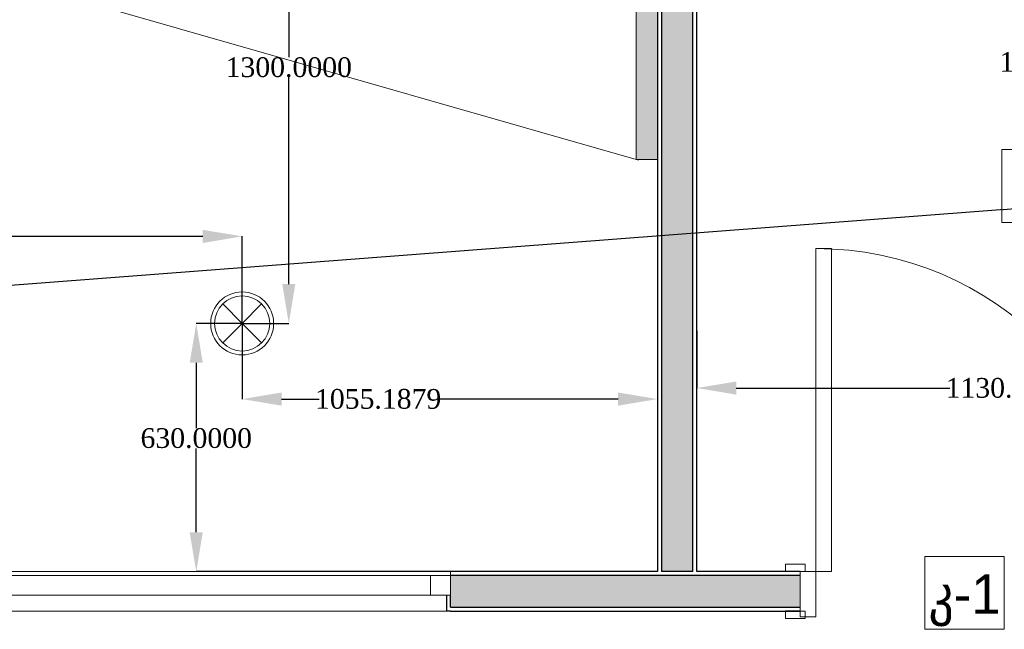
# Model space of a CAD drawing. Header units: millimetres. Extents: x 0 to 88385, y 0 to 41127.
# Tile 157 of 244: x 73862 to 76364, y 22801 to 24348. Entities that reach past the tile are written whole.
import ezdxf
from ezdxf import colors
from ezdxf.entities.mleader import LeaderData, LeaderLine
from ezdxf.math import Vec2, Vec3

# ---------------------------------------------------------------- set-up
doc = ezdxf.new("R2010")
doc.units = ezdxf.units.MM
doc.header["$MEASUREMENT"] = 0
doc.set_wipeout_variables(frame=1)
for name, color, linetype in [('- განათება', 7, 'Continuous'), ('- მექანიკური ნაწილი', 7, 'Continuous'), ('- საშტეფცელო როზეტები', 7, 'Continuous'), ('New_Structural - Bearing', 7, 'Continuous')]:
    doc.layers.add(name, color=color, linetype=linetype)
for name, color, linetype, lineweight in [('New_2D Drafting - General_Pen_No__1', 7, 'Continuous', 13), ('New_Annotation - Text_Pen_No__20', 1, 'Continuous', 0), ('New_Archicad Doors_Pen_No__1', 7, 'Continuous', 13), ('New_Archicad Windows_Pen_No__1', 7, 'Continuous', 13), ('New_Structural - Bearing_Pen_No__1', 7, 'Continuous', 13)]:
    doc.layers.add(name, color=color, linetype=linetype, lineweight=lineweight)
for name, color, linetype, lineweight, true_color in [('New_2D Drafting - General_Pen_No__166', 7, 'Continuous', 13, 0x97cbff), ('New_Interior - Lamp_Pen_No__77', 7, 'Continuous', 20, 0xffeb28), ('New_Structural - Bearing_Pen_No__5', 7, 'Continuous', 25, 0x40a5ff), ('New_Structural - Bearing_Pen_No__57', 7, 'Continuous', 25, 0xdcd214)]:
    doc.layers.add(name, color=color, linetype=linetype, lineweight=lineweight, true_color=true_color)
doc.styles.add('CT', font='ARIALN.TTF', dxfattribs={"height": 200})
doc.styles.add('GENERATED_STYLE_2', font='txt')
doc.styles.get("Standard").update_dxf_attribs({"font": 'sylfaen.ttf'})
doc.dimstyles.get("Standard").update_dxf_attribs({"dimtxt": 0.18, "dimasz": 0.18, "dimexe": 0.18, "dimexo": 0.0625, "dimgap": 0.09, "dimtad": 0, "dimtih": 1, "dimtoh": 1, "dimdec": 4, "dimzin": 0, "dimdsep": 46, "dimtxsty": 'Standard', "dimcen": 0.09, "dimadec": 0, "dimazin": 0, "dimtfac": 1, "dimtdec": 4, "dimtofl": 0, "dimtmove": 0, "dimatfit": 3, "dimfxl": 1, "dimtolj": 1, "dimtzin": 0, "dimarcsym": 0})

# ---------------------------------------------------------------- blocks, each defined once
blk = doc.blocks.new('Window_4')
at = {"layer": 'New_Archicad Windows_Pen_No__1', "color": 7, "linetype": 'Continuous', "lineweight": 13}
for p, q in [((-3000, 10), (3000, 10)), ((-2950, 0), (2950, 0)), ((2950, -50), (2950, 0)), ((2950, 0), (3000, 0)), ((3000, 10), (3000, 0)), ((3000, 0), (3000, -50)), ((3000, 0), (3000, -50)), ((2950, -50), (-2950, -50)), ((3000, -50), (2950, -50)), ((2990, -50), (2990, -90)), ((-2990, -90), (2990, -90)), ((3000, -90), (2990, -90))]:
    blk.add_line(p, q, dxfattribs=at)
blk = doc.blocks.new('Door_3')
at = {"layer": 'New_Archicad Doors_Pen_No__1', "color": 7, "linetype": 'Continuous', "lineweight": 13}
for p, q in [((370, 0), (370, 820)), ((370, 820), (410, 820)), ((410, 820), (410, 0)), ((-487, 0), (-487, 19)), ((-487, 19), (-437, 19)), ((-437, 0), (-487, 0)), ((-450, 0), (-487, 0)), ((-450, 0), (-487, 0)), ((-410, 0), (-450, 0)), ((-450, 0), (-450, -115)), ((-450, 0), (-450, -10)), ((-450, 0), (-450, -10)), ((-437, 19), (-437, 0)), ((-410, -115), (-410, 0)), ((410, 0), (370, 0)), ((450, 0), (410, 0)), ((410, 0), (410, -115)), ((437, 19), (487, 19)), ((437, 0), (437, 19)), ((487, 0), (437, 0)), ((450, -115), (450, 0)), ((450, 0), (450, -10)), ((450, 0), (450, -10)), ((450, 0), (487, 0)), ((450, 0), (487, 0)), ((487, 19), (487, 0)), ((-450, -10), (-450, -90)), ((-450, -10), (-450, -90)), ((450, -10), (450, -90)), ((450, -10), (450, -90)), ((-487, -119), (-487, -100)), ((-487, -100), (-437, -100)), ((-450, -100), (-487, -100)), ((-450, -100), (-487, -100)), ((-450, -90), (-450, -100)), ((-450, -90), (-450, -100)), ((-437, -100), (-437, -119)), ((437, -100), (487, -100)), ((437, -119), (437, -100)), ((450, -90), (450, -100)), ((450, -90), (450, -100)), ((450, -100), (487, -100)), ((450, -100), (487, -100)), ((487, -100), (487, -119)), ((-437, -119), (-487, -119)), ((-450, -115), (-410, -115)), ((410, -115), (450, -115)), ((487, -119), (437, -119))]:
    blk.add_line(p, q, dxfattribs=at)
blk.add_arc((410, 0), 820, 90, 180, dxfattribs=at)
blk = doc.blocks.new('Wall_69', base_point=(-4783.8, 22847.1))
at = {"layer": 'New_Structural - Bearing_Pen_No__57', "linetype": 'Continuous', "lineweight": 25, "true_color": 0xdcd214}
blk.add_hatch(color=52, dxfattribs=at).paths.add_polyline_path([(-9283.8, 22887.1), (-9283.8, 22857.1), (-8395.3, 22857.1), (-8395.3, 22937.1), (-9283.8, 22937.1)])
at = {"layer": 'New_Structural - Bearing_Pen_No__1', "color": 7, "linetype": 'Continuous', "lineweight": 13}
for p, q in [((-9283.8, 22947.1), (-9283.8, 22937.1)), ((-8395.3, 22947.1), (-8395.3, 22937.1)), ((-9283.8, 22937.1), (-9283.8, 22887.1)), ((-8395.3, 22937.1), (-8395.3, 22857.1)), ((-9283.8, 22887.1), (-9293.8, 22887.1)), ((-8395.3, 22857.1), (-8395.3, 22847.1))]:
    blk.add_line(p, q, dxfattribs=at)
at = {"layer": 'New_Structural - Bearing_Pen_No__5', "color": 161, "linetype": 'Continuous', "lineweight": 25, "true_color": 0x40a5ff}
for p, q in [((-8395.3, 22947.1), (-8432.3, 22947.1)), ((-8395.3, 22937.1), (-9283.8, 22937.1)), ((-9293.8, 22887.1), (-9293.8, 22847.1)), ((-9283.8, 22857.1), (-9283.8, 22887.1)), ((-9283.8, 22847.1), (-9293.8, 22847.1)), ((-9283.8, 22857.1), (-8395.3, 22857.1)), ((-8395.3, 22847.1), (-8432.3, 22847.1))]:
    blk.add_line(p, q, dxfattribs=at)
at = {"layer": 'New_Structural - Bearing_Pen_No__5', "color": 161, "linetype": 'Continuous', "lineweight": 25, "true_color": 0x40a5ff, "flags": 128}
for points in [[(-8757.5, 22947.1), (-9283.8, 22947.1)], [(-8667.5, 22947.1), (-8747.5, 22947.1)], [(-8395.3, 22947.1), (-8657.5, 22947.1)], [(-9283.8, 22847.1), (-8395.3, 22847.1)]]:
    blk.add_lwpolyline(points, dxfattribs=at)
at = {"layer": 'New_Archicad Doors_Pen_No__1', "color": 7, "linetype": 'Continuous', "lineweight": 13, "xscale": -1, "zscale": 1000}
blk.add_blockref('Door_3', (-7945.3, 22947.1), dxfattribs=at)
at = {"layer": 'New_Archicad Windows_Pen_No__1', "color": 7, "linetype": 'Continuous', "lineweight": 13, "zscale": 1000}
blk.add_blockref('Window_4', (-12283.8, 22937.1), dxfattribs=at)
blk = doc.blocks.new('Wall_72', base_point=(-8757.5, 22847.1))
at = {"layer": 'New_Structural - Bearing_Pen_No__57', "linetype": 'Continuous', "lineweight": 25, "true_color": 0xdcd214}
blk.add_hatch(color=52, dxfattribs=at).paths.add_polyline_path([(-8747.5, 26788), (-8747.5, 22947.1), (-8667.5, 22947.1), (-8667.5, 26788)])
at = {"layer": 'New_Structural - Bearing_Pen_No__1', "color": 7, "linetype": 'Continuous', "lineweight": 13, "flags": 128}
for points in [[(-8747.5, 26788), (-8667.5, 26788)], [(-8747.5, 22947.1), (-8667.5, 22947.1)]]:
    blk.add_lwpolyline(points, dxfattribs=at)
at = {"layer": 'New_Structural - Bearing_Pen_No__5', "color": 161, "linetype": 'Continuous', "lineweight": 25, "true_color": 0x40a5ff}
for p, q in [((-8747.5, 26788), (-8747.5, 22947.1)), ((-8667.5, 22947.1), (-8667.5, 26788))]:
    blk.add_line(p, q, dxfattribs=at)
at = {"layer": 'New_Structural - Bearing_Pen_No__5', "color": 161, "linetype": 'Continuous', "lineweight": 25, "true_color": 0x40a5ff, "flags": 128}
for points in [[(-8757.5, 26788), (-8757.5, 22947.1)], [(-8657.5, 22947.1), (-8657.5, 26788)]]:
    blk.add_lwpolyline(points, dxfattribs=at)
blk = doc.blocks.new('Recessed Spot')
at = {"layer": 'New_Interior - Lamp_Pen_No__77', "color": 2, "linetype": 'Continuous', "lineweight": 20, "true_color": 0xffeb28}
for q in [(-49.5, 49.5), (49.5, 49.5), (-49.5, -49.5), (49.5, -49.5)]:
    blk.add_line((0, 0), q, dxfattribs=at)
at = {"layer": 'New_Interior - Lamp_Pen_No__77', "color": 2, "linetype": 'Continuous', "lineweight": 20, "true_color": 0xffeb28, "flags": 128}
blk.add_lwpolyline([(80, 0, 1), (-80, 0, 1)], format="xyb", close=True, dxfattribs=at)
at = {"layer": 'New_Interior - Lamp_Pen_No__77', "color": 2, "linetype": 'Continuous', "lineweight": 20, "true_color": 0xffeb28}
blk.add_circle((0, 0), 70, dxfattribs=at)
blk = doc.blocks.new('_DotSmall')
at = {"color": 0, "linetype": 'ByBlock', "const_width": 0.5}
blk.add_lwpolyline([(-0.0625, 0, 1), (0.0625, 0, 1)], format="xyb", close=True, dxfattribs=at)
blk = doc.blocks.new('*D1138')
at = {"layer": '- განათება', "color": 0, "lineweight": -2, "transparency": 16777216}
for p, q in [((74427.5, 23577.1), (74310.7, 23577.1)), ((74310.9, 23477.1), (74310.9, 23311.3)), ((74310.9, 23047.1), (74310.9, 23259.9)), ((74967.4, 22947.1), (74310.7, 22947.1))]:
    blk.add_line(p, q, dxfattribs=at)
at = {"layer": '- განათება', "color": 0, "transparency": 16777216}
for points in [[(74294.2, 23477.1), (74327.5, 23477.1), (74310.9, 23577.1)], [(74294.2, 23047.1), (74327.5, 23047.1), (74310.9, 22947.1)]]:
    blk.add_solid(points, dxfattribs=at)
at = {"layer": 'Defpoints', "color": 0, "transparency": 16777216}
for p in [(74310.9, 23577.1), (74427.6, 23577.1), (74967.5, 22947.1)]:
    blk.add_point(p, dxfattribs=at)
at = {"layer": '- განათება', "color": 0, "transparency": 16777216, "insert": (74310.9, 23285.6), "char_height": 50, "attachment_point": 5}
blk.add_mtext('\\A1;{\\fSylfaen|b0|i0|c0|p18;630.0000}', dxfattribs=at)
blk = doc.blocks.new('*D1139')
at = {"layer": '- განათება', "color": 0, "lineweight": -2, "transparency": 16777216}
for p, q in [((74427.6, 23577), (74427.6, 23384.9)), ((75482.8, 23585), (75482.8, 23384.9)), ((74527.6, 23385.1), (74623.6, 23385.1)), ((75382.8, 23385.1), (74922.6, 23385.1))]:
    blk.add_line(p, q, dxfattribs=at)
at = {"layer": '- განათება', "color": 0, "transparency": 16777216}
for points in [[(74527.6, 23401.7), (74527.6, 23368.4), (74427.6, 23385.1)], [(75382.8, 23401.7), (75382.8, 23368.4), (75482.8, 23385.1)]]:
    blk.add_solid(points, dxfattribs=at)
at = {"layer": 'Defpoints', "color": 0, "transparency": 16777216}
for p in [(74427.6, 23577.1), (75482.8, 23585.1), (74427.6, 23385.1)]:
    blk.add_point(p, dxfattribs=at)
at = {"layer": '- განათება', "color": 0, "transparency": 16777216, "insert": (74773.1, 23385.1), "char_height": 50, "attachment_point": 5}
blk.add_mtext('\\A1;{\\fSylfaen|b0|i0|c0|p18;1055.1879}', dxfattribs=at)
blk = doc.blocks.new('*D1143')
at = {"layer": '- განათება', "color": 0, "lineweight": -2, "transparency": 16777216}
for p, q in [((72927.6, 23577.1), (72927.6, 23798.3)), ((73027.6, 23798.1), (73516.7, 23798.1)), ((74327.6, 23798.1), (73816, 23798.1)), ((74427.6, 23577.1), (74427.6, 23798.3))]:
    blk.add_line(p, q, dxfattribs=at)
at = {"layer": '- განათება', "color": 0, "transparency": 16777216}
for points in [[(73027.6, 23814.7), (73027.6, 23781.4), (72927.6, 23798.1)], [(74327.6, 23814.7), (74327.6, 23781.4), (74427.6, 23798.1)]]:
    blk.add_solid(points, dxfattribs=at)
at = {"layer": 'Defpoints', "color": 0, "transparency": 16777216}
for p in [(72927.6, 23798.1), (72927.6, 23577.1), (74427.6, 23577.1)]:
    blk.add_point(p, dxfattribs=at)
at = {"layer": '- განათება', "color": 0, "transparency": 16777216, "insert": (73666.4, 23798.1), "char_height": 50, "attachment_point": 5}
blk.add_mtext('\\A1;{\\fSylfaen|b0|i0|c0|p18;1500.0000}', dxfattribs=at)
blk = doc.blocks.new('*D1150')
at = {"layer": '- განათება', "color": 0, "lineweight": -2, "transparency": 16777216}
for p, q in [((74427.7, 24877.1), (74546.2, 24877.1)), ((74546, 24777.1), (74546, 24252.7)), ((74546, 23677.1), (74546, 24201.4)), ((74427.7, 23577.1), (74546.2, 23577.1))]:
    blk.add_line(p, q, dxfattribs=at)
at = {"layer": '- განათება', "color": 0, "transparency": 16777216}
for points in [[(74529.3, 24777.1), (74562.6, 24777.1), (74546, 24877.1)], [(74529.3, 23677.1), (74562.6, 23677.1), (74546, 23577.1)]]:
    blk.add_solid(points, dxfattribs=at)
at = {"layer": 'Defpoints', "color": 0, "transparency": 16777216}
for p in [(74427.6, 24877.1), (74427.6, 23577.1), (74546, 23577.1)]:
    blk.add_point(p, dxfattribs=at)
at = {"layer": '- განათება', "color": 0, "transparency": 16777216, "insert": (74546, 24227.1), "char_height": 50, "attachment_point": 5}
blk.add_mtext('\\A1;{\\fSylfaen|b0|i0|c0|p18;1300.0000}', dxfattribs=at)
blk = doc.blocks.new('*D1152')
at = {"layer": '- განათება', "color": 0, "lineweight": -2, "transparency": 16777216}
for p, q in [((76712.8, 23577), (76712.8, 23412.9)), ((75582.8, 23558), (75582.8, 23412.9)), ((75682.8, 23413.1), (76225.7, 23413.1)), ((76612.8, 23413.1), (76524.9, 23413.1))]:
    blk.add_line(p, q, dxfattribs=at)
at = {"layer": '- განათება', "color": 0, "transparency": 16777216}
for points in [[(75682.8, 23429.7), (75682.8, 23396.4), (75582.8, 23413.1)], [(76612.8, 23429.7), (76612.8, 23396.4), (76712.8, 23413.1)]]:
    blk.add_solid(points, dxfattribs=at)
at = {"layer": 'Defpoints', "color": 0, "transparency": 16777216}
for p in [(76712.8, 23577.1), (75582.8, 23558.1), (76712.8, 23413.1)]:
    blk.add_point(p, dxfattribs=at)
at = {"layer": '- განათება', "color": 0, "transparency": 16777216, "insert": (76375.3, 23413.1), "char_height": 50, "attachment_point": 5}
blk.add_mtext('\\A1;{\\fSylfaen|b0|i0|c0|p18;1130.0000}', dxfattribs=at)
blk = doc.blocks.new('*D1154')
at = {"layer": '- განათება', "color": 0, "lineweight": -2, "transparency": 16777216}
for p, q in [((76712.7, 24877.1), (76512.1, 24877.1)), ((76512.3, 24777.1), (76512.3, 24266.2)), ((76512.3, 23677.1), (76512.3, 24214.9)), ((76712.7, 23577.1), (76512.1, 23577.1))]:
    blk.add_line(p, q, dxfattribs=at)
at = {"layer": '- განათება', "color": 0, "transparency": 16777216}
for points in [[(76495.6, 24777.1), (76528.9, 24777.1), (76512.3, 24877.1)], [(76495.6, 23677.1), (76528.9, 23677.1), (76512.3, 23577.1)]]:
    blk.add_solid(points, dxfattribs=at)
at = {"layer": 'Defpoints', "color": 0, "transparency": 16777216}
for p in [(76712.8, 24877.1), (76512.3, 23577.1), (76712.8, 23577.1)]:
    blk.add_point(p, dxfattribs=at)
at = {"layer": '- განათება', "color": 0, "transparency": 16777216, "insert": (76512.3, 24240.6), "char_height": 50, "attachment_point": 5}
blk.add_mtext('\\A1;{\\fSylfaen|b0|i0|c0|p18;1300.0000}', dxfattribs=at)

msp = doc.modelspace()

# ---------------------------------------------------------------- hatches: boundary and pattern name
at = {"layer": 'New_2D Drafting - General_Pen_No__166', "linetype": 'Continuous', "lineweight": 0, "true_color": 0x4b657f}
msp.add_hatch(color=157, dxfattribs=at).paths.add_polyline_path([(75482.78612, 25991.66385), (75482.78612, 23993.37556), (75428.33983, 23993.37556), (75428.33983, 25991.66385)])

# ---------------------------------------------------------------- linework, layer by layer
at = {"layer": '- საშტეფცელო როზეტები', "color": 1, "linetype": 'Continuous', "lineweight": 0}
msp.add_lwpolyline([(75434.32433, 23991.66385), (71935.1138, 24992.51971)], close=True, dxfattribs=at)
at = {"layer": 'New_2D Drafting - General_Pen_No__1', "color": 7, "linetype": 'Continuous', "lineweight": 13, "flags": 128}
msp.add_lwpolyline([(75482.78612, 25991.66385), (75482.78612, 23993.37556), (75428.33983, 23993.37556), (75428.33983, 25991.66385)], close=True, dxfattribs=at)

# ---------------------------------------------------------------- block references
at = {"layer": '- განათება', "color": 2, "linetype": 'Continuous', "lineweight": 20, "true_color": 0xffeb28, "zscale": 1000}
msp.add_blockref('Recessed Spot', (74427.59822, 23577.05844), dxfattribs=at)
at = {"layer": 'New_Structural - Bearing', "color": 7, "lineweight": 35}
for name, p in [('Wall_72', (75482.78612, 22847.05844)), ('Wall_69', (79456.5059, 22847.05844))]:
    msp.add_blockref(name, p, dxfattribs=at)

# ---------------------------------------------------------------- dimensions: what is measured, and where the dimension line sits
at = {"layer": '- განათება', "color": 1}
for base, p1, p2, angle, picture, middle in [((74545.97099, 23577.05844), (74427.59822, 24877.05844), (74427.59822, 23577.05844), 270, '*D1150', (74545.97099, 24227.05844)), ((72927.59822, 23798.07747), (74427.59822, 23577.05844), (72927.59822, 23577.05844), 180, '*D1143', (73666.35492, 23798.07747)), ((74310.86325, 23577.05844), (74967.5, 22947.05844), (74427.59822, 23577.05844), 90, '*D1138', (74310.86325, 23285.57747)), ((74427.59822, 23385.07747), (75482.78612, 23585.07747), (74427.59822, 23577.05844), 180, '*D1139', (74773.11317, 23385.07747))]:
    dim = msp.add_linear_dim(base=base, p1=p1, p2=p2, angle=angle, text='{\\fSylfaen|b0|i0|c0|p18;<>}', dimstyle='Standard', override={"dimtxt": 50, "dimasz": 100}, dxfattribs=at)
    dim.commit()
    dim.dimension.update_dxf_attribs({"geometry": picture, "text_midpoint": middle, "dimtype": 160})
dim = msp.add_linear_dim(base=(76712.78612, 23413.07523), p1=(75582.78612, 23558.07747), p2=(76712.78612, 23577.05844), text='{\\fSylfaen|b0|i0|c0|p18;<>}', dimstyle='Standard', override={"dimtxt": 50, "dimasz": 100}, dxfattribs=at)
dim.commit()
dim.dimension.update_dxf_attribs({"geometry": '*D1152', "text_midpoint": (76375.28022, 23413.07523), "dimtype": 160})

# ---------------------------------------------------------------- wipeouts: each hides what was drawn before it
at = {"color": 1, "linetype": 'Continuous', "lineweight": 0, "ltscale": 125780.13041}
msp.add_wipeout([(76357.31055, 23833.69552), (76498.98336, 23833.69552), (76498.98336, 24018.54408), (76357.31055, 24018.54408)], dxfattribs=at).dxf.layer = 'New_Annotation - Text_Pen_No__20'

# ---------------------------------------------------------------- next in the draw order: linework, layer by layer
at = {"layer": 'New_Annotation - Text_Pen_No__20', "color": 1, "linetype": 'Continuous', "lineweight": 0, "flags": 128}
msp.add_lwpolyline([(76357.31055, 23833.69552), (76498.98336, 23833.69552), (76498.98336, 24018.54408), (76357.31055, 24018.54408), (76357.31055, 23833.69552)], close=True, dxfattribs=at)

# ---------------------------------------------------------------- next in the draw order: dimensions: what is measured, and where the dimension line sits
at = {"layer": '- განათება', "color": 1}
dim = msp.add_linear_dim(base=(76512.28022, 23577.05844), p1=(76712.78612, 24877.05844), p2=(76712.78612, 23577.05844), angle=270, text='{\\fSylfaen|b0|i0|c0|p18;<>}', dimstyle='Standard', override={"dimtxt": 50, "dimasz": 100}, dxfattribs=at)
dim.commit()
dim.dimension.update_dxf_attribs({"geometry": '*D1154', "text_midpoint": (76512.28022, 24240.57747), "dimtype": 160})

# ---------------------------------------------------------------- next in the draw order: leaders
at = {"layer": '- მექანიკური ნაწილი', "color": 7}
ml = msp.add_multileader_mtext('Standard', dxfattribs=at)
ml.set_content('{\\fSylfaen|b1|i0|c0|p18;\\C1;DB-HVAC\\C7;  \\fSylfaen|b0|i0|c0|p18;\\C1;QF-26          \\C7;N2XH-3X2.5}', color=7, style='CT')
ml.set_leader_properties()
ml.set_arrow_properties(name='DOTSMALL')
ml.build(insert=Vec2(0, 0))
ml.multileader.update_dxf_attribs({"has_dogleg": 0, "text_left_attachment_type": 6, "text_right_attachment_type": 6, "dogleg_length": 9, "arrow_head_size": 172.53719})
ctx = ml.context
ctx.base_point, ctx.char_height, ctx.arrow_head_size, ctx.landing_gap_size, ctx.plane_origin = Vec3(69928.22475, 23528.233), 171.3007828, 172.53719, 57.5124, Vec3(53197.34963, 13042.70909)
ctx.left_attachment, ctx.right_attachment, ctx.text_align_type = 6, 6, 1
notes = []
notes.append((ctx, [(0, (1, 1, 0), (71942.34105, 23528.233), (-1, 0), 9, [(2, [(78230.70806, 24008.28103)], 0, [])])]))
ctx.mtext.insert, ctx.mtext.width, ctx.mtext.defined_height, ctx.mtext.alignment, ctx.mtext.flow_direction = Vec3(70930.7829, 23733.79394), 2531.4263669, 243.98464, 2, 5
for ctx, leaders in notes:
    for number, flags, end, landing, length, lines in leaders:
        leader = LeaderData()
        leader.index, (leader.has_last_leader_line, leader.has_dogleg_vector, leader.attachment_direction) = number, flags
        leader.last_leader_point, leader.dogleg_vector, leader.dogleg_length = Vec3(end), Vec3(landing), length
        for number, points, colour, breaks in lines:
            line = LeaderLine()
            line.index, line.vertices, line.color, line.breaks = number, Vec3.list(points), colors.encode_raw_color(colour), breaks
            leader.lines.append(line)
        ctx.leaders.append(leader)

# ---------------------------------------------------------------- next in the draw order: wipeouts: each hides what was drawn before it
at = {"color": 1, "linetype": 'Continuous', "lineweight": 0, "ltscale": 121162.358692}
msp.add_wipeout([(76162.38281, 22800.70183), (76363.54654, 22800.70183), (76363.54654, 22985.55047), (76162.38281, 22985.55047)], dxfattribs=at).dxf.layer = 'New_Annotation - Text_Pen_No__20'

# ---------------------------------------------------------------- next in the draw order: linework, layer by layer
at = {"layer": 'New_Annotation - Text_Pen_No__20', "color": 1, "linetype": 'Continuous', "lineweight": 0, "flags": 128}
msp.add_lwpolyline([(76162.38281, 22800.70183), (76363.54654, 22800.70183), (76363.54654, 22985.55047), (76162.38281, 22985.55047), (76162.38281, 22800.70183)], close=True, dxfattribs=at)

# ---------------------------------------------------------------- next in the draw order: texts
at = {"layer": 'New_Annotation - Text_Pen_No__20', "color": 1, "linetype": 'Continuous', "lineweight": 0, "insert": (76262.96468, 22940.04745), "char_height": 100, "attachment_point": 2, "style": 'GENERATED_STYLE_2'}
msp.add_mtext('\\A1;{\\pqc;\\fBOG 2018|b0|i0|c0|p0;\\W1.000000;კ-\\fBOG 2018|b0|i0|c0|p0;\\W1.000000;1}', dxfattribs=at)

doc.saveas('drawing.dxf')
